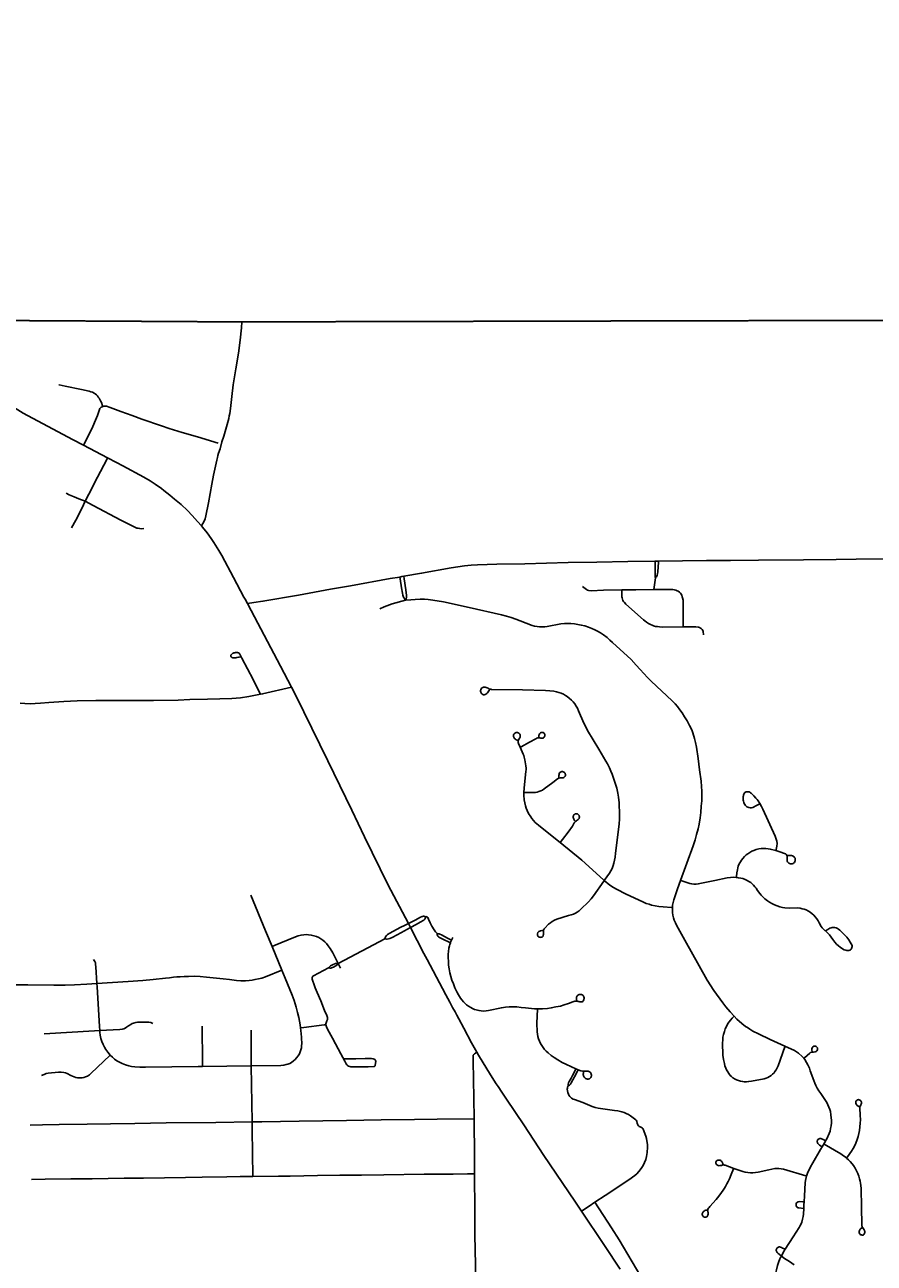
# Model space of a CAD drawing. Header units: feet. Extents: x 2113747 to 2516209, y 960708 to 1356798.
# Tile 72 of 92: x 2277441 to 2285417, y 1212729 to 1224357. Entities that reach past the tile are written whole.
import ezdxf

# ---------------------------------------------------------------- set-up
doc = ezdxf.new("R2010")
doc.units = ezdxf.units.FT
doc.header["$LTSCALE"] = 20
doc.header["$MEASUREMENT"] = 0
doc.linetypes.add('OhDOT_USTN3', pattern=[0.22, 0.165, -0.055])
for name, color, linetype in [('GM_X_Adjacent_County', 251, 'OhDOT_USTN3'), ('GM_X_City_Street', 251, 'Continuous'), ('GM_X_County', 251, 'OhDOT_USTN3'), ('GM_X_State_Location', 251, 'Continuous'), ('GM_X_State_Route', 1, 'Continuous')]:
    doc.layers.add(name, color=color, linetype=linetype)
doc.styles.add('Styledgn030', font='dgn030.shx')

msp = doc.modelspace()

# ---------------------------------------------------------------- linework, layer by layer
at = {"layer": 'GM_X_Adjacent_County', "flags": 128}
msp.add_lwpolyline([(2351052, 1329594), (2350879, 1334708), (2350792, 1338454), (2350668, 1343782), (2350610, 1346277), (2350532, 1349652), (2350399, 1355339), (2350380, 1356156), (2355988, 1356270), (2362156, 1356413), (2364414, 1356333), (2367820, 1356544), (2373683, 1356692), (2373929, 1356688), (2374041, 1356698), (2374297, 1356706), (2374557, 1356715), (2374611, 1356721), (2377535, 1356798), (2377674, 1350903), (2377693, 1350175), (2377735, 1349029), (2377727, 1347899), (2377725, 1347726), (2377787, 1343505), (2377836, 1339123), (2378017, 1330260), (2378023, 1327034), (2378033, 1326391), (2378043, 1325696), (2378197, 1317523), (2378303, 1312083), (2378402, 1304573), (2378434, 1301944), (2378438, 1301599), (2378501, 1296323), (2378561, 1291324), (2378588, 1289004), (2378621, 1286248), (2378649, 1283902), (2378676, 1281682), (2378707, 1279034), (2378754, 1276290), (2378873, 1270911), (2378866, 1269735), (2378972, 1263471), (2379228, 1251500), (2379253, 1249553), (2379296, 1246319), (2379404, 1237933), (2379428, 1236058), (2379498, 1231510), (2379605, 1226364), (2379690, 1223029), (2374472, 1222924), (2372194, 1222881), (2369645, 1222836), (2365829, 1222755), (2364180, 1222723), (2358764, 1222568), (2356858, 1222526), (2353397, 1222451), (2350843, 1222395), (2349300, 1222361), (2344324, 1222288), (2343737, 1222286), (2341239, 1222245), (2338510, 1222201), (2335682, 1222157), (2333341, 1222133), (2327982, 1222076), (2326584, 1222061), (2319071, 1221920), (2315600, 1221874), (2313088, 1221841), (2308426, 1221766), (2303374, 1221676), (2299175, 1221609), (2298613, 1221605), (2295595, 1221591), (2294724, 1221588), (2291838, 1221592), (2289133, 1221589), (2288155, 1221588), (2287634, 1221587), (2287284, 1221586), (2279436, 1221567), (2276584, 1221584), (2274226, 1221624), (2272941, 1221646), (2272892, 1224958), (2272866, 1226650), (2272826, 1229297), (2272742, 1235619), (2272726, 1236335), (2272653, 1239712), (2272622, 1242715), (2272608, 1245574), (2272603, 1246466), (2272594, 1248305), (2272592, 1248752), (2272590, 1249141), (2272589, 1249331), (2273862, 1249362), (2276805, 1249432), (2277390, 1249446), (2277328, 1250381), (2277211, 1252110), (2277171, 1252707), (2276903, 1256950), (2274507, 1256901), (2272767, 1256889), (2272604, 1256898), (2272557, 1259612), (2272556, 1260536), (2272556, 1262103), (2272569, 1262896), (2272555, 1264930), (2272507, 1273183), (2272471, 1276565), (2272465, 1277200), (2272455, 1278617), (2272446, 1280038), (2272428, 1282835), (2272420, 1284105), (2272413, 1285151), (2272362, 1289611), (2272348, 1290511), (2272340, 1292585), (2272240, 1297398), (2272203, 1299771), (2272161, 1302392), (2279883, 1302541), (2283687, 1302615), (2294075, 1302763), (2295568, 1302772), (2298199, 1302788), (2298196, 1305189), (2298196, 1305529), (2298188, 1311966), (2298187, 1312321), (2298208, 1319400), (2298174, 1322862), (2298177, 1328362), (2298177, 1328633), (2299094, 1328650), (2302358, 1328712), (2307027, 1328846), (2308136, 1328857), (2310412, 1328865), (2312316, 1328941), (2312728, 1328943), (2313244, 1328952), (2315940, 1328993), (2319296, 1329027), (2324555, 1329127), (2326471, 1329162), (2329806, 1329195), (2329825, 1329214), (2329835, 1329221), (2329851, 1329224), (2329869, 1329225), (2330942, 1329244), (2332564, 1329274), (2338225, 1329379), (2338797, 1329389), (2339341, 1329399), (2340797, 1329426), (2342861, 1329465), (2347906, 1329546), (2351052, 1329594)], dxfattribs=at)
at = {"layer": 'GM_X_City_Street', "flags": 128}
for points in [[(2279100, 1219651), (2279124, 1219696), (2279134, 1219719), (2279142, 1219746), (2279166, 1219869), (2279197, 1220045), (2279213, 1220129), (2279245, 1220269), (2279251, 1220294), (2279255, 1220312), (2279261, 1220335), (2279274, 1220376), (2279292, 1220440), (2279309, 1220495), (2279341, 1220605), (2279357, 1220661), (2279361, 1220684), (2279365, 1220706), (2279371, 1220753), (2279385, 1220867), (2279399, 1220976), (2279424, 1221127), (2279446, 1221273), (2279462, 1221394), (2279476, 1221511), (2279480, 1221568)], [(2277761, 1220976), (2277764, 1220976), (2277819, 1220964), (2277974, 1220931), (2278046, 1220916), (2278061, 1220912), (2278076, 1220907), (2278091, 1220899), (2278102, 1220891), (2278113, 1220881), (2278122, 1220872), (2278131, 1220861), (2278139, 1220850), (2278146, 1220838), (2278153, 1220826), (2278160, 1220809), (2278171, 1220780), (2278174, 1220774)], [(2277991, 1220409), (2278010, 1220445), (2278080, 1220584), (2278106, 1220646), (2278122, 1220689), (2278141, 1220746), (2278146, 1220754), (2278151, 1220761), (2278158, 1220767), (2278166, 1220771), (2278174, 1220774)], [(2278174, 1220774), (2278175, 1220774), (2278186, 1220777), (2278196, 1220777), (2278209, 1220776), (2278242, 1220764), (2278343, 1220727), (2278448, 1220689), (2278540, 1220655), (2278725, 1220592), (2278798, 1220567), (2278918, 1220530), (2279063, 1220487), (2279258, 1220428)], [(2278008, 1219883), (2278043, 1219951), (2278125, 1220110), (2278210, 1220276), (2278217, 1220291)], [(2277828, 1219959), (2277857, 1219944), (2277905, 1219924), (2277947, 1219907), (2278008, 1219883)], [(2277878, 1219635), (2277919, 1219707), (2277977, 1219816), (2278008, 1219883)], [(2278008, 1219883), (2278083, 1219844), (2278343, 1219706), (2278450, 1219651), (2278492, 1219632), (2278505, 1219629), (2278521, 1219626), (2278540, 1219625), (2278560, 1219626)], [(2281001, 1219179), (2281166, 1219207), (2281444, 1219257), (2281570, 1219276), (2281631, 1219282), (2281691, 1219286), (2281874, 1219291), (2282135, 1219297), (2282543, 1219308), (2282813, 1219312), (2283102, 1219317), (2283358, 1219320)], [(2283358, 1219320), (2283392, 1219321)], [(2283363, 1219164), (2283360, 1219174), (2283359, 1219182), (2283359, 1219210), (2283361, 1219235), (2283361, 1219262), (2283359, 1219308), (2283358, 1219320)], [(2283363, 1219164), (2283372, 1219174), (2283376, 1219180), (2283379, 1219188), (2283383, 1219201), (2283385, 1219219), (2283392, 1219311), (2283392, 1219321)], [(2283392, 1219321), (2283843, 1219327), (2284066, 1219327), (2284332, 1219330), (2284752, 1219334), (2285061, 1219337), (2285248, 1219339), (2285553, 1219343), (2285727, 1219343), (2285787, 1219342)], [(2279531, 1218923), (2279592, 1218932), (2279677, 1218945), (2280010, 1219002), (2280310, 1219057), (2280498, 1219090), (2280872, 1219157), (2280962, 1219172)], [(2280962, 1219172), (2280982, 1219176), (2281001, 1219179)], [(2281017, 1218954), (2281005, 1218969), (2280996, 1218984), (2280991, 1219002), (2280987, 1219021), (2280978, 1219071), (2280965, 1219155), (2280962, 1219172)], [(2281017, 1218954), (2281023, 1218968), (2281025, 1218981), (2281024, 1218998), (2281018, 1219053), (2281004, 1219155), (2281001, 1219179)], [(2283349, 1219054), (2283352, 1219077), (2283363, 1219164)], [(2282677, 1219084), (2282716, 1219054), (2282726, 1219049), (2282737, 1219045), (2282760, 1219043), (2282874, 1219047), (2283046, 1219051)], [(2283046, 1219051), (2283180, 1219053), (2283349, 1219054)], [(2283046, 1219051), (2283046, 1219043), (2283048, 1218985), (2283049, 1218975), (2283052, 1218963), (2283056, 1218952), (2283063, 1218943), (2283071, 1218933), (2283084, 1218918), (2283251, 1218769), (2283263, 1218759), (2283278, 1218748), (2283297, 1218737), (2283317, 1218725), (2283332, 1218719), (2283346, 1218713), (2283364, 1218708), (2283381, 1218706), (2283400, 1218704), (2283425, 1218702), (2283623, 1218704)], [(2283349, 1219054), (2283449, 1219054), (2283525, 1219054), (2283540, 1219052), (2283554, 1219049), (2283567, 1219043), (2283577, 1219038), (2283589, 1219029), (2283597, 1219021), (2283604, 1219011), (2283610, 1219002), (2283615, 1218987), (2283618, 1218975), (2283622, 1218956), (2283622, 1218938), (2283624, 1218734), (2283623, 1218704)], [(2280775, 1218874), (2280816, 1218893), (2280890, 1218920), (2281017, 1218954)], [(2283599, 1216323), (2283717, 1216647), (2283735, 1216703), (2283749, 1216754), (2283763, 1216807), (2283772, 1216850), (2283782, 1216912), (2283789, 1216960), (2283793, 1217020), (2283797, 1217069), (2283798, 1217121), (2283797, 1217160), (2283794, 1217206), (2283791, 1217255), (2283778, 1217362), (2283765, 1217467), (2283747, 1217575), (2283738, 1217618), (2283729, 1217655), (2283714, 1217708), (2283703, 1217736), (2283682, 1217779), (2283660, 1217821), (2283637, 1217858), (2283613, 1217897), (2283593, 1217925), (2283569, 1217955), (2283547, 1217981), (2283520, 1218008), (2283324, 1218193), (2283287, 1218228), (2283253, 1218265), (2283218, 1218304), (2283183, 1218344), (2283134, 1218397), (2282961, 1218558), (2282936, 1218580), (2282909, 1218603), (2282876, 1218629), (2282846, 1218647), (2282820, 1218662), (2282794, 1218676), (2282764, 1218689), (2282733, 1218701), (2282699, 1218712), (2282666, 1218720), (2282635, 1218726), (2282604, 1218731), (2282569, 1218734), (2282538, 1218735), (2282508, 1218734), (2282475, 1218731), (2282346, 1218708), (2282324, 1218705), (2282298, 1218704), (2282276, 1218703), (2282253, 1218707), (2282228, 1218711), (2282205, 1218717), (2282093, 1218761), (2282052, 1218777), (2282008, 1218792), (2281965, 1218805), (2281917, 1218817), (2281613, 1218885), (2281372, 1218938), (2281271, 1218956), (2281227, 1218961), (2281194, 1218963), (2281153, 1218963), (2281108, 1218961), (2281066, 1218958), (2281017, 1218954)], [(2283623, 1218704), (2283708, 1218705), (2283742, 1218703), (2283767, 1218700), (2283777, 1218698), (2283785, 1218693), (2283793, 1218687), (2283800, 1218680), (2283807, 1218670), (2283811, 1218660), (2283814, 1218630)], [(2279653, 1218071), (2279636, 1218105), (2279584, 1218210), (2279478, 1218410), (2279461, 1218446), (2279457, 1218452), (2279453, 1218456), (2279447, 1218460), (2279443, 1218461), (2279438, 1218462), (2279433, 1218463), (2279428, 1218462), (2279420, 1218462), (2279412, 1218460), (2279405, 1218459), (2279399, 1218457), (2279394, 1218456), (2279391, 1218454), (2279388, 1218452), (2279384, 1218449), (2279381, 1218445), (2279379, 1218441), (2279377, 1218437), (2279377, 1218433), (2279377, 1218428), (2279378, 1218424), (2279380, 1218421), (2279384, 1218417), (2279388, 1218415), (2279392, 1218414), (2279396, 1218413), (2279402, 1218413), (2279412, 1218414), (2279422, 1218414), (2279433, 1218416), (2279446, 1218418), (2279454, 1218420), (2279467, 1218424)], [(2279653, 1218071), (2279673, 1218075), (2279945, 1218137)], [(2282882, 1216322), (2282932, 1216391), (2282945, 1216412), (2282955, 1216434), (2282966, 1216462), (2282973, 1216486), (2282979, 1216515), (2282983, 1216543), (2282989, 1216579), (2283022, 1216852), (2283025, 1216902), (2283026, 1216947), (2283025, 1216975), (2283023, 1217016), (2283021, 1217052), (2283015, 1217106), (2283009, 1217142), (2282999, 1217189), (2282986, 1217235), (2282969, 1217284), (2282956, 1217321), (2282945, 1217349), (2282930, 1217381), (2282912, 1217418), (2282898, 1217443), (2282831, 1217556), (2282726, 1217732), (2282708, 1217765), (2282691, 1217800), (2282641, 1217916), (2282630, 1217939), (2282619, 1217959), (2282605, 1217981), (2282590, 1217999), (2282573, 1218017), (2282553, 1218035), (2282534, 1218050), (2282517, 1218061), (2282498, 1218072), (2282479, 1218080), (2282456, 1218088), (2282433, 1218094), (2282408, 1218099), (2282372, 1218102), (2282330, 1218105), (2282114, 1218112), (2281824, 1218117), (2281816, 1218118), (2281807, 1218120), (2281799, 1218123), (2281791, 1218127), (2281782, 1218131), (2281774, 1218135), (2281765, 1218138), (2281757, 1218139), (2281748, 1218138), (2281741, 1218135), (2281735, 1218132), (2281729, 1218127), (2281725, 1218121), (2281723, 1218114), (2281721, 1218107), (2281721, 1218099), (2281723, 1218090), (2281726, 1218084), (2281730, 1218077), (2281735, 1218073), (2281741, 1218069), (2281747, 1218067), (2281755, 1218066), (2281764, 1218068), (2281771, 1218072), (2281778, 1218077), (2281785, 1218085), (2281792, 1218094), (2281798, 1218103), (2281808, 1218117)], [(2277396, 1217987), (2277442, 1217984), (2277492, 1217982), (2277538, 1217983), (2277587, 1217986), (2277665, 1217993), (2277806, 1218004), (2277933, 1218008), (2278107, 1218013), (2278649, 1218012), (2278880, 1218017), (2278989, 1218022), (2279156, 1218025), (2279271, 1218027), (2279385, 1218032), (2279465, 1218038), (2279544, 1218049), (2279653, 1218071)], [(2282093, 1217574), (2282092, 1217575), (2282076, 1217610), (2282073, 1217619), (2282073, 1217627), (2282075, 1217634), (2282078, 1217643), (2282083, 1217652), (2282087, 1217658), (2282089, 1217663), (2282091, 1217669), (2282092, 1217675), (2282092, 1217681), (2282091, 1217689), (2282089, 1217695), (2282086, 1217700), (2282081, 1217706), (2282075, 1217709), (2282068, 1217712), (2282061, 1217713), (2282054, 1217712), (2282048, 1217710), (2282041, 1217706), (2282037, 1217701), (2282033, 1217695), (2282031, 1217688), (2282029, 1217681), (2282030, 1217674), (2282032, 1217668), (2282035, 1217662), (2282039, 1217657), (2282043, 1217653), (2282048, 1217648), (2282056, 1217644), (2282064, 1217641), (2282073, 1217639)], [(2282093, 1217574), (2282102, 1217579), (2282180, 1217622), (2282239, 1217654), (2282248, 1217658), (2282257, 1217661), (2282268, 1217662), (2282276, 1217661), (2282285, 1217660), (2282293, 1217659), (2282300, 1217659), (2282306, 1217660), (2282312, 1217663), (2282317, 1217667), (2282321, 1217673), (2282323, 1217679), (2282324, 1217685), (2282323, 1217692), (2282322, 1217698), (2282318, 1217704), (2282314, 1217708), (2282308, 1217712), (2282302, 1217713), (2282295, 1217713), (2282289, 1217711), (2282283, 1217708), (2282278, 1217704), (2282274, 1217698), (2282270, 1217691), (2282268, 1217683), (2282267, 1217672), (2282267, 1217664)], [(2282127, 1217150), (2282130, 1217191), (2282147, 1217348), (2282148, 1217361), (2282148, 1217376), (2282146, 1217399), (2282137, 1217454), (2282131, 1217479), (2282126, 1217496), (2282121, 1217510), (2282093, 1217574)], [(2282127, 1217150), (2282131, 1217150), (2282219, 1217148), (2282236, 1217149), (2282251, 1217152), (2282267, 1217157), (2282287, 1217165), (2282302, 1217172), (2282318, 1217182), (2282398, 1217243), (2282443, 1217277), (2282450, 1217281), (2282457, 1217283), (2282469, 1217285), (2282477, 1217286), (2282484, 1217287), (2282495, 1217288), (2282502, 1217291), (2282510, 1217296), (2282516, 1217303), (2282517, 1217309), (2282518, 1217317), (2282516, 1217324), (2282514, 1217330), (2282509, 1217336), (2282504, 1217340), (2282497, 1217343), (2282491, 1217345), (2282483, 1217345), (2282477, 1217344), (2282472, 1217340), (2282466, 1217336), (2282460, 1217328), (2282458, 1217319), (2282456, 1217308), (2282456, 1217297), (2282457, 1217287)], [(2282467, 1216679), (2282392, 1216739), (2282264, 1216841), (2282234, 1216868), (2282218, 1216885), (2282202, 1216904), (2282192, 1216919), (2282172, 1216952), (2282158, 1216980), (2282149, 1217002), (2282142, 1217024), (2282135, 1217052), (2282129, 1217079), (2282126, 1217125), (2282127, 1217150)], [(2284494, 1216603), (2284497, 1216615), (2284504, 1216646), (2284505, 1216669), (2284502, 1216691), (2284497, 1216711), (2284487, 1216738), (2284371, 1216991), (2284360, 1217016), (2284342, 1217046), (2284327, 1217070), (2284317, 1217083), (2284306, 1217096), (2284288, 1217116), (2284269, 1217136), (2284261, 1217143), (2284255, 1217147), (2284249, 1217151), (2284242, 1217154), (2284232, 1217156), (2284224, 1217156), (2284215, 1217154), (2284209, 1217152), (2284203, 1217148), (2284197, 1217140), (2284193, 1217134), (2284191, 1217125), (2284189, 1217119), (2284188, 1217110), (2284187, 1217100), (2284187, 1217085), (2284188, 1217076), (2284190, 1217068), (2284192, 1217055), (2284196, 1217044), (2284201, 1217035), (2284207, 1217026), (2284214, 1217019), (2284221, 1217014), (2284231, 1217010), (2284241, 1217007), (2284253, 1217006), (2284265, 1217006), (2284276, 1217009), (2284289, 1217014), (2284300, 1217020), (2284342, 1217041)], [(2282467, 1216679), (2282491, 1216708), (2282543, 1216776), (2282583, 1216833), (2282601, 1216863), (2282607, 1216870), (2282613, 1216876), (2282620, 1216882), (2282629, 1216888), (2282637, 1216894), (2282641, 1216897), (2282644, 1216901), (2282647, 1216906), (2282648, 1216910), (2282649, 1216916), (2282650, 1216921), (2282648, 1216927), (2282646, 1216932), (2282644, 1216936), (2282641, 1216939), (2282637, 1216943), (2282633, 1216945), (2282630, 1216947), (2282626, 1216947), (2282622, 1216948), (2282619, 1216948), (2282615, 1216948), (2282610, 1216947), (2282607, 1216945), (2282604, 1216943), (2282600, 1216941), (2282597, 1216938), (2282594, 1216932), (2282592, 1216929), (2282591, 1216925), (2282591, 1216920), (2282591, 1216915), (2282593, 1216907), (2282597, 1216898), (2282604, 1216887), (2282610, 1216879)], [(2282882, 1216322), (2282874, 1216329), (2282671, 1216515), (2282467, 1216679)], [(2284122, 1216351), (2284123, 1216360), (2284127, 1216394), (2284132, 1216422), (2284136, 1216440), (2284141, 1216458), (2284150, 1216479), (2284161, 1216498), (2284170, 1216513), (2284182, 1216529), (2284200, 1216549), (2284214, 1216562), (2284229, 1216574), (2284249, 1216586), (2284269, 1216597), (2284288, 1216605), (2284308, 1216613), (2284333, 1216619), (2284357, 1216623), (2284377, 1216624), (2284399, 1216624), (2284422, 1216621), (2284441, 1216618), (2284494, 1216603)], [(2284494, 1216603), (2284520, 1216595), (2284585, 1216572), (2284590, 1216567), (2284595, 1216563), (2284598, 1216557), (2284600, 1216551), (2284600, 1216541), (2284600, 1216532), (2284599, 1216512), (2284601, 1216505), (2284604, 1216498), (2284610, 1216491), (2284616, 1216485), (2284623, 1216482), (2284631, 1216479), (2284639, 1216479), (2284648, 1216480), (2284656, 1216483), (2284662, 1216487), (2284668, 1216493), (2284672, 1216500), (2284674, 1216507), (2284676, 1216516), (2284676, 1216523), (2284674, 1216532), (2284670, 1216539), (2284665, 1216545), (2284651, 1216554), (2284640, 1216557), (2284625, 1216558), (2284601, 1216557)], [(2283599, 1216323), (2283611, 1216318), (2283685, 1216293), (2283703, 1216290), (2283722, 1216288), (2283744, 1216289), (2283764, 1216291), (2283921, 1216323), (2284037, 1216347), (2284066, 1216351), (2284094, 1216353), (2284122, 1216351)], [(2284122, 1216351), (2284140, 1216349), (2284164, 1216345), (2284182, 1216340), (2284204, 1216332), (2284223, 1216324), (2284240, 1216314), (2284257, 1216303), (2284271, 1216291), (2284284, 1216278), (2284297, 1216263), (2284307, 1216250), (2284322, 1216228), (2284344, 1216200), (2284356, 1216186), (2284371, 1216169), (2284391, 1216151), (2284415, 1216132), (2284435, 1216118), (2284456, 1216106), (2284481, 1216094), (2284505, 1216084), (2284531, 1216075), (2284557, 1216070), (2284579, 1216066), (2284625, 1216064), (2284698, 1216065), (2284721, 1216063), (2284740, 1216058), (2284760, 1216052), (2284778, 1216046), (2284799, 1216035), (2284817, 1216024), (2284835, 1216009), (2284850, 1215996), (2284862, 1215983), (2284877, 1215964), (2284890, 1215943), (2284899, 1215925), (2284919, 1215891), (2284929, 1215878), (2284941, 1215865), (2284983, 1215827), (2284998, 1215811), (2285012, 1215791), (2285029, 1215768), (2285047, 1215744), (2285064, 1215726), (2285082, 1215709), (2285098, 1215696), (2285120, 1215682), (2285135, 1215673), (2285149, 1215667), (2285161, 1215664), (2285170, 1215664), (2285180, 1215665), (2285187, 1215667), (2285194, 1215671), (2285201, 1215678), (2285205, 1215685), (2285208, 1215693), (2285210, 1215702), (2285209, 1215710), (2285206, 1215719), (2285202, 1215727), (2285192, 1215745), (2285178, 1215765), (2285159, 1215789), (2285138, 1215813), (2285094, 1215856), (2285082, 1215865), (2285071, 1215872), (2285059, 1215877), (2285047, 1215880), (2285033, 1215882), (2285022, 1215881), (2285012, 1215879), (2285001, 1215876), (2284990, 1215870), (2284981, 1215864), (2284960, 1215851)], [(2282308, 1215853), (2282297, 1215852), (2282283, 1215849), (2282276, 1215847), (2282269, 1215844), (2282263, 1215839), (2282258, 1215833), (2282255, 1215822), (2282255, 1215816), (2282255, 1215809), (2282258, 1215804), (2282262, 1215798), (2282266, 1215793), (2282273, 1215790), (2282279, 1215789), (2282285, 1215788), (2282291, 1215789), (2282298, 1215792), (2282302, 1215795), (2282307, 1215801), (2282310, 1215808), (2282312, 1215816), (2282313, 1215824), (2282313, 1215832), (2282312, 1215843), (2282311, 1215848), (2282312, 1215857), (2282314, 1215862), (2282317, 1215868), (2282321, 1215872), (2282325, 1215876), (2282360, 1215912), (2282376, 1215924), (2282394, 1215937), (2282416, 1215949), (2282438, 1215959), (2282545, 1215993), (2282570, 1215999), (2282594, 1216007), (2282613, 1216016), (2282627, 1216024), (2282647, 1216039), (2282663, 1216053), (2282733, 1216122), (2282758, 1216150), (2282782, 1216179), (2282879, 1216316), (2282882, 1216322)], [(2283523, 1216069), (2283515, 1216069), (2283435, 1216075), (2283396, 1216079), (2283361, 1216085), (2283327, 1216092), (2283304, 1216099), (2283277, 1216108), (2283245, 1216123), (2283088, 1216193), (2282997, 1216240), (2282968, 1216257), (2282935, 1216279), (2282882, 1216322)], [(2283523, 1216069), (2283524, 1216090), (2283529, 1216116), (2283534, 1216141), (2283570, 1216243), (2283599, 1216323)], [(2279763, 1215703), (2279702, 1215851), (2279563, 1216184)], [(2284103, 1215048), (2284063, 1215091), (2284025, 1215137), (2283995, 1215175), (2283912, 1215289), (2283848, 1215388), (2283774, 1215522), (2283639, 1215763), (2283561, 1215903), (2283550, 1215925), (2283540, 1215950), (2283532, 1215971), (2283527, 1215997), (2283523, 1216023), (2283522, 1216045), (2283523, 1216069)], [(2280823, 1215776), (2280827, 1215794), (2280838, 1215807), (2280848, 1215816), (2280869, 1215829), (2280965, 1215880), (2281014, 1215904), (2281044, 1215918)], [(2281044, 1215918), (2281107, 1215950), (2281156, 1215977), (2281171, 1215984), (2281177, 1215986), (2281183, 1215987), (2281188, 1215987), (2281194, 1215986), (2281203, 1215981)], [(2281063, 1215881), (2281116, 1215911), (2281153, 1215932), (2281189, 1215951), (2281194, 1215955), (2281198, 1215959), (2281201, 1215965), (2281203, 1215971), (2281203, 1215981)], [(2281312, 1215825), (2281298, 1215840), (2281291, 1215849), (2281284, 1215858), (2281263, 1215895), (2281247, 1215926), (2281232, 1215960), (2281225, 1215974), (2281222, 1215979), (2281219, 1215982), (2281215, 1215983), (2281211, 1215984), (2281203, 1215981)], [(2279763, 1215703), (2279791, 1215715), (2279967, 1215787), (2280007, 1215802), (2280035, 1215810), (2280061, 1215813), (2280083, 1215815), (2280106, 1215814), (2280131, 1215810), (2280156, 1215804), (2280181, 1215796), (2280202, 1215787), (2280221, 1215776), (2280240, 1215763), (2280258, 1215746), (2280275, 1215730), (2280291, 1215710), (2280309, 1215683), (2280332, 1215643), (2280364, 1215582), (2280383, 1215544)], [(2280383, 1215544), (2280661, 1215691), (2280823, 1215776)], [(2280823, 1215776), (2280836, 1215773), (2280843, 1215772), (2280856, 1215774), (2280868, 1215778), (2280892, 1215788), (2280936, 1215812), (2281005, 1215849), (2281027, 1215861), (2281063, 1215881)], [(2281447, 1215762), (2281409, 1215782), (2281353, 1215811), (2281339, 1215818), (2281331, 1215822), (2281323, 1215823), (2281312, 1215825)], [(2281437, 1215737), (2281360, 1215774), (2281335, 1215788), (2281327, 1215794), (2281320, 1215800), (2281317, 1215806), (2281314, 1215813), (2281312, 1215825)], [(2281459, 1215788), (2281447, 1215762)], [(2279855, 1215481), (2279763, 1215703)], [(2281437, 1215737), (2281432, 1215723), (2281428, 1215708), (2281424, 1215687), (2281419, 1215656), (2281417, 1215630), (2281417, 1215597), (2281418, 1215565), (2281421, 1215529), (2281426, 1215494), (2281433, 1215457), (2281442, 1215421), (2281452, 1215388), (2281465, 1215353), (2281480, 1215315), (2281498, 1215278), (2281514, 1215248), (2281532, 1215219), (2281544, 1215203), (2281559, 1215183), (2281587, 1215156), (2281607, 1215142), (2281628, 1215130), (2281644, 1215122), (2281665, 1215112), (2281706, 1215101), (2281726, 1215099), (2281750, 1215097), (2281773, 1215098), (2281795, 1215101), (2281917, 1215128), (2281954, 1215132), (2281989, 1215135), (2282028, 1215136), (2282062, 1215135), (2282102, 1215131), (2282141, 1215126), (2282228, 1215118), (2282254, 1215118)], [(2281447, 1215762), (2281442, 1215750), (2281437, 1215737)], [(2278117, 1215355), (2278109, 1215511), (2278106, 1215533), (2278104, 1215549), (2278099, 1215561), (2278092, 1215572), (2278086, 1215580)], [(2280294, 1215502), (2280306, 1215500), (2280313, 1215500), (2280317, 1215501), (2280321, 1215502), (2280339, 1215508), (2280356, 1215517), (2280363, 1215522), (2280370, 1215528), (2280383, 1215544)], [(2280294, 1215502), (2280301, 1215512), (2280304, 1215515), (2280307, 1215518), (2280310, 1215520), (2280338, 1215535), (2280351, 1215540), (2280357, 1215542), (2280363, 1215543), (2280383, 1215544)], [(2280383, 1215544), (2280406, 1215498)], [(2276967, 1215458), (2276995, 1215457), (2277025, 1215454), (2277050, 1215449), (2277066, 1215445), (2277085, 1215439), (2277113, 1215428), (2277139, 1215416), (2277165, 1215401), (2277196, 1215383), (2277223, 1215371), (2277245, 1215364), (2277270, 1215355), (2277296, 1215350), (2277320, 1215346), (2277350, 1215344), (2277468, 1215344), (2277714, 1215341), (2277819, 1215341), (2277908, 1215344), (2278022, 1215350), (2278117, 1215355)], [(2278117, 1215355), (2278412, 1215373), (2278550, 1215383), (2278645, 1215393), (2278762, 1215406), (2278801, 1215410), (2278837, 1215414), (2278868, 1215417), (2278899, 1215419), (2278936, 1215421), (2278978, 1215422), (2279033, 1215423), (2279089, 1215420), (2279148, 1215416), (2279305, 1215399), (2279363, 1215392), (2279429, 1215385), (2279471, 1215382), (2279514, 1215382), (2279547, 1215384), (2279576, 1215388), (2279602, 1215392), (2279634, 1215398), (2279666, 1215407), (2279700, 1215419), (2279855, 1215481)], [(2280030, 1214939), (2280026, 1214967), (2280014, 1215035), (2280003, 1215084), (2279989, 1215134), (2279969, 1215197), (2279951, 1215247), (2279886, 1215405), (2279855, 1215481)], [(2280268, 1214968), (2280268, 1214976), (2280271, 1214986), (2280278, 1215004), (2280283, 1215017), (2280283, 1215026), (2280282, 1215036), (2280276, 1215055), (2280256, 1215103), (2280220, 1215192), (2280186, 1215270), (2280169, 1215316), (2280155, 1215353), (2280145, 1215377), (2280139, 1215396), (2280138, 1215406), (2280139, 1215412), (2280141, 1215418), (2280145, 1215423), (2280151, 1215427), (2280294, 1215502)], [(2278117, 1215355), (2278119, 1215324), (2278142, 1214951), (2278144, 1214914)], [(2282254, 1215118), (2282303, 1215118), (2282348, 1215122), (2282384, 1215126), (2282427, 1215135), (2282471, 1215144), (2282505, 1215154), (2282545, 1215167), (2282586, 1215183), (2282596, 1215187), (2282607, 1215189), (2282619, 1215190), (2282633, 1215188), (2282645, 1215185), (2282651, 1215183), (2282659, 1215182), (2282667, 1215182), (2282674, 1215184), (2282680, 1215188), (2282684, 1215193), (2282689, 1215201), (2282691, 1215208), (2282692, 1215215), (2282692, 1215222), (2282690, 1215230), (2282687, 1215237), (2282683, 1215243), (2282676, 1215249), (2282670, 1215252), (2282662, 1215253), (2282655, 1215253), (2282648, 1215252), (2282640, 1215249), (2282634, 1215245), (2282628, 1215239), (2282624, 1215233), (2282622, 1215226), (2282620, 1215217), (2282621, 1215207), (2282624, 1215192)], [(2282616, 1214554), (2282575, 1214572), (2282521, 1214597), (2282487, 1214615), (2282447, 1214638), (2282411, 1214661), (2282383, 1214681), (2282354, 1214704), (2282337, 1214719), (2282322, 1214735), (2282307, 1214755), (2282295, 1214772), (2282283, 1214792), (2282273, 1214815), (2282265, 1214836), (2282258, 1214858), (2282254, 1214879), (2282251, 1214902), (2282249, 1214984), (2282254, 1215113), (2282254, 1215118)], [(2278144, 1214914), (2278332, 1214923), (2278356, 1214926), (2278372, 1214931), (2278382, 1214937), (2278395, 1214945), (2278415, 1214959), (2278435, 1214972), (2278449, 1214979), (2278463, 1214984), (2278484, 1214990), (2278499, 1214992), (2278519, 1214993), (2278581, 1214994), (2278606, 1214992), (2278625, 1214989), (2278644, 1214981)], [(2279109, 1214577), (2279109, 1214617), (2279106, 1214955)], [(2280030, 1214939), (2280062, 1214943), (2280253, 1214966), (2280268, 1214968)], [(2280436, 1214647), (2280496, 1214648), (2280548, 1214648), (2280637, 1214650), (2280696, 1214650), (2280712, 1214649), (2280722, 1214646), (2280727, 1214643), (2280732, 1214639), (2280735, 1214633), (2280736, 1214623), (2280732, 1214590), (2280731, 1214584), (2280727, 1214579), (2280724, 1214577), (2280718, 1214575), (2280666, 1214574), (2280610, 1214573), (2280567, 1214573), (2280518, 1214572), (2280501, 1214573), (2280492, 1214575), (2280480, 1214580), (2280471, 1214585), (2280464, 1214592), (2280459, 1214600), (2280445, 1214626), (2280408, 1214696), (2280358, 1214788), (2280331, 1214841), (2280299, 1214898), (2280278, 1214939), (2280271, 1214957), (2280268, 1214967), (2280268, 1214968)], [(2284103, 1215048), (2284100, 1215045), (2284083, 1215030), (2284067, 1215012), (2284054, 1214995), (2284044, 1214979), (2284031, 1214953), (2284019, 1214929), (2284010, 1214906), (2284003, 1214878), (2283997, 1214851), (2283994, 1214829), (2283992, 1214791), (2283992, 1214760), (2283994, 1214721), (2283997, 1214684), (2284003, 1214642), (2284010, 1214603), (2284015, 1214583), (2284023, 1214561), (2284030, 1214544), (2284041, 1214525), (2284052, 1214509), (2284065, 1214493), (2284076, 1214482), (2284091, 1214469), (2284110, 1214458), (2284125, 1214451), (2284143, 1214444), (2284160, 1214439), (2284182, 1214435), (2284197, 1214433), (2284217, 1214433), (2284237, 1214434), (2284265, 1214440), (2284383, 1214462), (2284401, 1214467), (2284418, 1214474), (2284433, 1214483), (2284449, 1214493), (2284462, 1214504), (2284477, 1214518), (2284485, 1214529), (2284497, 1214545), (2284507, 1214563), (2284515, 1214581), (2284577, 1214761), (2284579, 1214767)], [(2284579, 1214767), (2284441, 1214830), (2284329, 1214883), (2284278, 1214909), (2284248, 1214927), (2284226, 1214941), (2284209, 1214953), (2284175, 1214979), (2284128, 1215022), (2284103, 1215048)], [(2277623, 1214883), (2278094, 1214911), (2278144, 1214914)], [(2278144, 1214914), (2278145, 1214895), (2278149, 1214869), (2278156, 1214840), (2278165, 1214811), (2278176, 1214783), (2278188, 1214759), (2278202, 1214736), (2278219, 1214712), (2278243, 1214684), (2278244, 1214684)], [(2279567, 1214582), (2279566, 1214917)], [(2279567, 1214582), (2279570, 1214583), (2279844, 1214587), (2279872, 1214589), (2279895, 1214594), (2279912, 1214599), (2279930, 1214606), (2279945, 1214615), (2279964, 1214629), (2279979, 1214642), (2279993, 1214657), (2280007, 1214676), (2280019, 1214696), (2280027, 1214714), (2280034, 1214734), (2280038, 1214753), (2280040, 1214773), (2280041, 1214790), (2280041, 1214805), (2280040, 1214829), (2280039, 1214853), (2280034, 1214913), (2280030, 1214939)], [(2284756, 1214653), (2284742, 1214670), (2284707, 1214701), (2284688, 1214715), (2284668, 1214727), (2284579, 1214767)], [(2284756, 1214653), (2284761, 1214657), (2284812, 1214703), (2284820, 1214707), (2284830, 1214710), (2284848, 1214712), (2284863, 1214714), (2284873, 1214718), (2284879, 1214724), (2284884, 1214734), (2284886, 1214743), (2284883, 1214752), (2284879, 1214758), (2284871, 1214764), (2284865, 1214766), (2284855, 1214767), (2284847, 1214766), (2284841, 1214761), (2284836, 1214754), (2284832, 1214745), (2284830, 1214734), (2284834, 1214713)], [(2277599, 1214492), (2277624, 1214502), (2277642, 1214509), (2277660, 1214513), (2277692, 1214517), (2277727, 1214520), (2277757, 1214522), (2277783, 1214522), (2277806, 1214520), (2277822, 1214516), (2277839, 1214509), (2277874, 1214492), (2277904, 1214479), (2277921, 1214474), (2277937, 1214470), (2277958, 1214469), (2277978, 1214470), (2277995, 1214473), (2278011, 1214478), (2278029, 1214487), (2278047, 1214497), (2278061, 1214510), (2278244, 1214684)], [(2278244, 1214684), (2278264, 1214664), (2278284, 1214646), (2278306, 1214631), (2278329, 1214617), (2278356, 1214604), (2278387, 1214592), (2278418, 1214582), (2278444, 1214576), (2278474, 1214572), (2278521, 1214569), (2278574, 1214570), (2279068, 1214577), (2279109, 1214577)], [(2281660, 1214086), (2281658, 1214280), (2281650, 1214630), (2281650, 1214657), (2281650, 1214674), (2281652, 1214683), (2281656, 1214690), (2281663, 1214696), (2281672, 1214701), (2281684, 1214710)], [(2284960, 1213878), (2284971, 1213896), (2284995, 1213947), (2285002, 1213970), (2285008, 1213995), (2285012, 1214020), (2285015, 1214048), (2285016, 1214072), (2285014, 1214095), (2285011, 1214123), (2285005, 1214154), (2284999, 1214173), (2284992, 1214195), (2284982, 1214216), (2284972, 1214237), (2284915, 1214322), (2284897, 1214349), (2284882, 1214373), (2284868, 1214399), (2284859, 1214420), (2284849, 1214445), (2284817, 1214535), (2284808, 1214560), (2284795, 1214592), (2284782, 1214614), (2284766, 1214641), (2284756, 1214653)], [(2279109, 1214577), (2279337, 1214580), (2279567, 1214582)], [(2279575, 1214057), (2279567, 1214582)], [(2282544, 1214396), (2282544, 1214410), (2282546, 1214423), (2282554, 1214437), (2282570, 1214467), (2282585, 1214492), (2282611, 1214544), (2282616, 1214554)], [(2282544, 1214396), (2282555, 1214402), (2282564, 1214411), (2282571, 1214422), (2282603, 1214479), (2282632, 1214534), (2282637, 1214545)], [(2282637, 1214545), (2282616, 1214554)], [(2282688, 1214526), (2282686, 1214514), (2282685, 1214506), (2282685, 1214500), (2282686, 1214493), (2282688, 1214487), (2282690, 1214482), (2282693, 1214478), (2282696, 1214473), (2282700, 1214469), (2282707, 1214464), (2282714, 1214460), (2282720, 1214459), (2282725, 1214458), (2282731, 1214458), (2282739, 1214460), (2282744, 1214462), (2282750, 1214466), (2282753, 1214470), (2282756, 1214474), (2282758, 1214479), (2282759, 1214483), (2282761, 1214489), (2282761, 1214495), (2282760, 1214504), (2282759, 1214510), (2282756, 1214515), (2282753, 1214520), (2282749, 1214523), (2282744, 1214527), (2282738, 1214530), (2282732, 1214531), (2282726, 1214532), (2282718, 1214532), (2282711, 1214532), (2282693, 1214531), (2282686, 1214532), (2282677, 1214533), (2282663, 1214536), (2282637, 1214545)], [(2282795, 1213301), (2282892, 1213364), (2283113, 1213511), (2283168, 1213553), (2283188, 1213570), (2283206, 1213589), (2283229, 1213620), (2283247, 1213647), (2283261, 1213676), (2283271, 1213702), (2283279, 1213732), (2283285, 1213768), (2283288, 1213818), (2283287, 1213844), (2283283, 1213877), (2283278, 1213899), (2283272, 1213922), (2283248, 1213988), (2283243, 1213994), (2283239, 1213999), (2283220, 1214009), (2283210, 1214014), (2283203, 1214020), (2283197, 1214028), (2283194, 1214035), (2283192, 1214045), (2283188, 1214061), (2283184, 1214070), (2283179, 1214076), (2283130, 1214112), (2283109, 1214125), (2283089, 1214135), (2283068, 1214144), (2283046, 1214151), (2283009, 1214159), (2282978, 1214164), (2282825, 1214186), (2282798, 1214192), (2282769, 1214201), (2282725, 1214218), (2282681, 1214237), (2282604, 1214265), (2282590, 1214270), (2282576, 1214279), (2282564, 1214288), (2282558, 1214295), (2282550, 1214306), (2282545, 1214317), (2282539, 1214332), (2282536, 1214347), (2282534, 1214362), (2282536, 1214372), (2282538, 1214382), (2282544, 1214396)], [(2285158, 1213717), (2285166, 1213728), (2285203, 1213782), (2285219, 1213807), (2285235, 1213835), (2285244, 1213856), (2285257, 1213891), (2285266, 1213918), (2285272, 1213946), (2285278, 1213976), (2285283, 1214009), (2285286, 1214044), (2285287, 1214075), (2285286, 1214119), (2285282, 1214186), (2285282, 1214191), (2285283, 1214197), (2285285, 1214203), (2285288, 1214207), (2285292, 1214216), (2285296, 1214224), (2285298, 1214232), (2285298, 1214241), (2285296, 1214247), (2285292, 1214253), (2285288, 1214258), (2285283, 1214261), (2285276, 1214264), (2285270, 1214265), (2285264, 1214264), (2285258, 1214262), (2285253, 1214258), (2285248, 1214253), (2285245, 1214247), (2285243, 1214241), (2285243, 1214235), (2285245, 1214228), (2285250, 1214219), (2285254, 1214214), (2285258, 1214210), (2285262, 1214206), (2285267, 1214204), (2285273, 1214201), (2285280, 1214198)], [(2277491, 1214026), (2277606, 1214029), (2277763, 1214032), (2278025, 1214036), (2278245, 1214038), (2278474, 1214042), (2278769, 1214047), (2279235, 1214052), (2279575, 1214057)], [(2279575, 1214057), (2279667, 1214058), (2280018, 1214063), (2280461, 1214069), (2280786, 1214074), (2281101, 1214079), (2281314, 1214082), (2281660, 1214086)], [(2279583, 1213545), (2279580, 1213764), (2279576, 1213983), (2279575, 1214057)], [(2281664, 1213570), (2281663, 1213791), (2281660, 1214020), (2281660, 1214086)], [(2284782, 1213547), (2284792, 1213576), (2284820, 1213633), (2284842, 1213671), (2284914, 1213796), (2284929, 1213823)], [(2284929, 1213823), (2284903, 1213839), (2284894, 1213847), (2284889, 1213853), (2284885, 1213859), (2284883, 1213863), (2284882, 1213868), (2284882, 1213874), (2284883, 1213880), (2284885, 1213886), (2284888, 1213890), (2284893, 1213895), (2284899, 1213897), (2284904, 1213899), (2284910, 1213900), (2284916, 1213899), (2284923, 1213897), (2284930, 1213894), (2284937, 1213890), (2284957, 1213880), (2284960, 1213878)], [(2284929, 1213823), (2284937, 1213838), (2284944, 1213849)], [(2284944, 1213849), (2284955, 1213868), (2284960, 1213878)], [(2285158, 1213717), (2285153, 1213721), (2285130, 1213739), (2285105, 1213756), (2284948, 1213846), (2284944, 1213849)], [(2284000, 1213654), (2283997, 1213661), (2283994, 1213667), (2283992, 1213673), (2283989, 1213678), (2283985, 1213684), (2283980, 1213689), (2283976, 1213693), (2283970, 1213696), (2283962, 1213698), (2283954, 1213698), (2283947, 1213696), (2283941, 1213693), (2283937, 1213690), (2283933, 1213684), (2283931, 1213679), (2283930, 1213674), (2283931, 1213667), (2283933, 1213661), (2283936, 1213656), (2283940, 1213652), (2283945, 1213649), (2283952, 1213646), (2283960, 1213645), (2283971, 1213646), (2283982, 1213648), (2283990, 1213650), (2284000, 1213652), (2284006, 1213652), (2284012, 1213651), (2284018, 1213649), (2284099, 1213620)], [(2285306, 1213064), (2285298, 1213059), (2285292, 1213055), (2285286, 1213049), (2285282, 1213042), (2285278, 1213035), (2285276, 1213027), (2285276, 1213018), (2285278, 1213009), (2285281, 1213005), (2285286, 1213000), (2285291, 1212997), (2285297, 1212995), (2285303, 1212994), (2285309, 1212994), (2285315, 1212996), (2285320, 1213000), (2285323, 1213003), (2285327, 1213010), (2285329, 1213016), (2285329, 1213021), (2285328, 1213027), (2285327, 1213033), (2285325, 1213038), (2285322, 1213044), (2285317, 1213053), (2285310, 1213061), (2285307, 1213066), (2285304, 1213071), (2285303, 1213075), (2285302, 1213080), (2285301, 1213089), (2285298, 1213257), (2285294, 1213430), (2285292, 1213460), (2285289, 1213482), (2285285, 1213500), (2285280, 1213522), (2285272, 1213548), (2285263, 1213572), (2285251, 1213597), (2285238, 1213621), (2285223, 1213646), (2285209, 1213664), (2285192, 1213685), (2285177, 1213700), (2285158, 1213717)], [(2279583, 1213545), (2279822, 1213547), (2279933, 1213548), (2280188, 1213553), (2280398, 1213555), (2280604, 1213555), (2280811, 1213559), (2281191, 1213564), (2281463, 1213567), (2281598, 1213570), (2281664, 1213570)], [(2281682, 1212163), (2281680, 1212337), (2281675, 1212573), (2281668, 1212997), (2281667, 1213217), (2281664, 1213570)], [(2283850, 1213229), (2283842, 1213228), (2283835, 1213227), (2283827, 1213224), (2283820, 1213219), (2283815, 1213214), (2283811, 1213211), (2283807, 1213205), (2283804, 1213199), (2283803, 1213193), (2283802, 1213186), (2283804, 1213180), (2283806, 1213175), (2283810, 1213170), (2283815, 1213166), (2283822, 1213163), (2283829, 1213162), (2283837, 1213163), (2283844, 1213165), (2283849, 1213169), (2283852, 1213175), (2283855, 1213182), (2283857, 1213190), (2283857, 1213199), (2283857, 1213207), (2283856, 1213213), (2283854, 1213221), (2283853, 1213229), (2283854, 1213233), (2283855, 1213237), (2283860, 1213246), (2283866, 1213253), (2283873, 1213263), (2283932, 1213327), (2283959, 1213359), (2283984, 1213392), (2283998, 1213414), (2284011, 1213435), (2284021, 1213451), (2284034, 1213476), (2284045, 1213498), (2284057, 1213521), (2284075, 1213563), (2284096, 1213614), (2284099, 1213620)], [(2284099, 1213620), (2284184, 1213590), (2284204, 1213585), (2284230, 1213582), (2284254, 1213579), (2284277, 1213579), (2284302, 1213581), (2284326, 1213584), (2284429, 1213607), (2284483, 1213618), (2284504, 1213620), (2284521, 1213620), (2284543, 1213617), (2284565, 1213613), (2284775, 1213549), (2284782, 1213547)], [(2277503, 1213515), (2277633, 1213518), (2277872, 1213521), (2278072, 1213523), (2278373, 1213527), (2278557, 1213529), (2278950, 1213535), (2279107, 1213538), (2279337, 1213541), (2279464, 1213543), (2279583, 1213545)], [(2284759, 1213306), (2284761, 1213361), (2284768, 1213485), (2284771, 1213506), (2284777, 1213533), (2284782, 1213547)], [(2282669, 1213217), (2282739, 1213264), (2282795, 1213301)], [(2282795, 1213301), (2282951, 1213063), (2283023, 1212950), (2283306, 1212468), (2283330, 1212433), (2283352, 1212400), (2283369, 1212378)], [(2284580, 1212861), (2284656, 1212978), (2284711, 1213065), (2284719, 1213077), (2284729, 1213094), (2284737, 1213116), (2284745, 1213144), (2284750, 1213168), (2284753, 1213190), (2284756, 1213243)], [(2284756, 1213243), (2284710, 1213248), (2284704, 1213249), (2284698, 1213251), (2284692, 1213255), (2284688, 1213259), (2284686, 1213263), (2284683, 1213268), (2284683, 1213274), (2284683, 1213280), (2284684, 1213289), (2284687, 1213295), (2284692, 1213300), (2284697, 1213304), (2284704, 1213307), (2284715, 1213308), (2284747, 1213306), (2284759, 1213306)], [(2284756, 1213243), (2284757, 1213276), (2284759, 1213306)], [(2284545, 1212796), (2284525, 1212813), (2284514, 1212822), (2284506, 1212830), (2284502, 1212836), (2284499, 1212842), (2284497, 1212849), (2284497, 1212855), (2284499, 1212861), (2284502, 1212868), (2284506, 1212873), (2284511, 1212877), (2284517, 1212881), (2284523, 1212882), (2284529, 1212883), (2284536, 1212881), (2284545, 1212877), (2284555, 1212872), (2284574, 1212863), (2284580, 1212861)], [(2284545, 1212796), (2284565, 1212836), (2284580, 1212861)], [(2284483, 1212605), (2284489, 1212631), (2284498, 1212667), (2284508, 1212707), (2284518, 1212735), (2284532, 1212771), (2284538, 1212784), (2284545, 1212796)], [(2284665, 1212715), (2284644, 1212731), (2284621, 1212747), (2284575, 1212775), (2284545, 1212796)]]:
    msp.add_lwpolyline(points, dxfattribs=at)
at = {"layer": 'GM_X_County', "flags": 128}
msp.add_lwpolyline([(2353397, 1222451), (2356858, 1222526), (2358764, 1222568), (2364180, 1222723), (2365829, 1222755), (2369645, 1222836), (2372194, 1222881), (2374472, 1222924), (2379690, 1223029), (2379735, 1219826), (2379742, 1219374), (2379833, 1216178), (2380014, 1209139), (2380003, 1203413), (2380022, 1202249), (2380179, 1195356), (2380181, 1194352), (2380359, 1187412), (2380412, 1186569), (2380419, 1184193), (2380463, 1181823), (2380682, 1170163), (2380746, 1166807), (2380771, 1165044), (2380824, 1161382), (2380824, 1161039), (2380878, 1157552), (2380892, 1156694), (2381026, 1152330), (2381034, 1152023), (2381158, 1145150), (2381235, 1140057), (2381269, 1137568), (2381334, 1132856), (2381336, 1132676), (2381343, 1132210), (2381380, 1130882), (2381388, 1130504), (2381409, 1129491), (2381422, 1128859), (2381524, 1123853), (2381544, 1122872), (2381624, 1118858), (2381679, 1116097), (2382044, 1104151), (2382074, 1096083), (2382125, 1091787), (2380307, 1091766), (2379221, 1091753), (2378988, 1091751), (2374063, 1091696), (2368829, 1091637), (2365146, 1091594), (2364291, 1091584), (2363494, 1091575), (2360811, 1091544), (2360599, 1091542), (2358848, 1091522), (2355371, 1091477), (2352195, 1091435), (2348514, 1091386), (2345661, 1091348), (2342697, 1091308), (2341799, 1091296), (2335157, 1091206), (2333216, 1091180), (2331837, 1091161), (2328725, 1091118), (2328615, 1091117), (2326938, 1091094), (2326732, 1091091), (2324108, 1091056), (2318107, 1090974), (2313863, 1090917), (2307056, 1090903), (2301402, 1090840), (2299895, 1090831), (2299145, 1090827), (2298147, 1090820), (2294565, 1090800), (2294190, 1090795), (2291695, 1090779), (2287536, 1090733), (2283974, 1090692), (2281184, 1090660), (2280571, 1090646), (2279737, 1090638), (2276111, 1090564), (2275965, 1090561), (2275354, 1090544), (2275300, 1090545), (2274067, 1090515), (2274049, 1092053), (2274045, 1093010), (2274019, 1094549), (2274003, 1096382), (2273944, 1101977), (2273923, 1103969), (2273928, 1105260), (2273895, 1107881), (2273890, 1108659), (2273892, 1109492), (2273890, 1109708), (2273889, 1109866), (2273885, 1110318), (2273884, 1110420), (2273881, 1110748), (2273878, 1111173), (2273872, 1111794), (2273868, 1112294), (2273861, 1113069), (2273860, 1113281), (2273857, 1113575), (2273857, 1113636), (2273852, 1114201), (2273851, 1114281), (2273848, 1114656), (2273845, 1115019), (2273878, 1116829), (2273877, 1118817), (2273859, 1119170), (2273866, 1121327), (2273809, 1124393), (2273800, 1125028), (2273794, 1125938), (2273794, 1126045), (2273791, 1126395), (2273784, 1127599), (2273782, 1127896), (2273782, 1128013), (2273776, 1128908), (2273762, 1131307), (2273735, 1134958), (2273727, 1137672), (2273708, 1143906), (2273707, 1144117), (2273652, 1147706), (2273648, 1148193), (2273645, 1148717), (2273636, 1149823), (2273632, 1150488), (2273596, 1155295), (2273585, 1158808), (2273560, 1160546), (2273539, 1163372), (2273486, 1167056), (2273465, 1168621), (2273462, 1168895), (2273426, 1173044), (2273428, 1173104), (2273415, 1174720), (2273392, 1176176), (2273394, 1176620), (2273384, 1177023), (2273358, 1177776), (2273351, 1179125), (2273359, 1179654), (2273321, 1182083), (2273216, 1187364), (2273164, 1190519), (2273176, 1191453), (2273228, 1192712), (2273152, 1195400), (2273193, 1198453), (2273071, 1206556), (2272991, 1215563), (2272975, 1216501), (2272977, 1217406), (2272968, 1218487), (2272962, 1219225), (2272959, 1219527), (2272955, 1219996), (2272952, 1220381), (2272949, 1220734), (2272946, 1221095), (2272941, 1221646), (2274226, 1221624), (2276584, 1221584), (2279436, 1221567), (2287284, 1221586), (2287634, 1221587), (2288155, 1221588), (2289133, 1221589), (2291838, 1221592), (2294724, 1221588), (2295595, 1221591), (2298613, 1221605), (2299175, 1221609), (2303374, 1221676), (2308426, 1221766), (2313088, 1221841), (2315600, 1221874), (2319071, 1221920), (2326584, 1222061), (2327982, 1222076), (2333341, 1222133), (2335682, 1222157), (2338510, 1222201), (2341239, 1222245), (2343737, 1222286), (2344324, 1222288), (2349300, 1222361), (2350843, 1222395), (2353397, 1222451)], dxfattribs=at)
at = {"layer": 'GM_X_State_Route', "flags": 128}
for points in [[(2278617, 1220075), (2278617, 1220075), (2278560, 1220109), (2278360, 1220216), (2278303, 1220247), (2278217, 1220291), (2277991, 1220409), (2277890, 1220462), (2277425, 1220711), (2277310, 1220781), (2277284, 1220797), (2277269, 1220807), (2277248, 1220824), (2277228, 1220841), (2277194, 1220871), (2277152, 1220907), (2277099, 1220955), (2277038, 1221014), (2276983, 1221074), (2276924, 1221143), (2276895, 1221179), (2276813, 1221291), (2276702, 1221447), (2276574, 1221618)], [(2278747, 1219983), (2278723, 1220002), (2278664, 1220044), (2278617, 1220075)], [(2279499, 1218984), (2279401, 1219167), (2279292, 1219373), (2279263, 1219422), (2279217, 1219495), (2279191, 1219533), (2279152, 1219587), (2279109, 1219641), (2279100, 1219651), (2279063, 1219694), (2279014, 1219748), (2278968, 1219795), (2278908, 1219852), (2278848, 1219904), (2278802, 1219941), (2278747, 1219983)], [(2280062, 1217906), (2280054, 1217923), (2279945, 1218137), (2279843, 1218335), (2279565, 1218857), (2279531, 1218923), (2279509, 1218964), (2279499, 1218984)], [(2280455, 1217099), (2280286, 1217445), (2280062, 1217906)], [(2281189, 1215638), (2281063, 1215881), (2281044, 1215918), (2280849, 1216285), (2280631, 1216733), (2280512, 1216982), (2280455, 1217099)], [(2283033, 1212673), (2282982, 1212750), (2282934, 1212820), (2282877, 1212904), (2282669, 1213217), (2282606, 1213311), (2282314, 1213742), (2282127, 1214028), (2281963, 1214270), (2281921, 1214335), (2281886, 1214388), (2281867, 1214415), (2281813, 1214497), (2281700, 1214682), (2281684, 1214710), (2281635, 1214800), (2281564, 1214936), (2281516, 1215025), (2281497, 1215059), (2281482, 1215088), (2281458, 1215131), (2281431, 1215180), (2281395, 1215250), (2281364, 1215308), (2281220, 1215580), (2281189, 1215638)]]:
    msp.add_lwpolyline(points, dxfattribs=at)

# ---------------------------------------------------------------- texts
at = {"layer": 'GM_X_State_Location', "insert": (2280284, 1217342), "char_height": 1, "attachment_point": 5, "line_spacing_factor": 0.8, "style": 'Styledgn030'}
for s in ['{\\Fdgn000|c0;\\C256;s}', '{\\Fdgn000|c0;\\C256;r}']:
    msp.add_mtext(s, dxfattribs=at)
at = {"layer": 'GM_X_State_Location', "insert": (2280031, 1217268), "char_height": 1, "attachment_point": 7, "rotation": 0, "line_spacing_factor": 0.8, "style": 'Styledgn030'}
msp.add_mtext('{\\Fdgn000|c0;\\C256;43}', dxfattribs=at)

doc.saveas('drawing.dxf')
